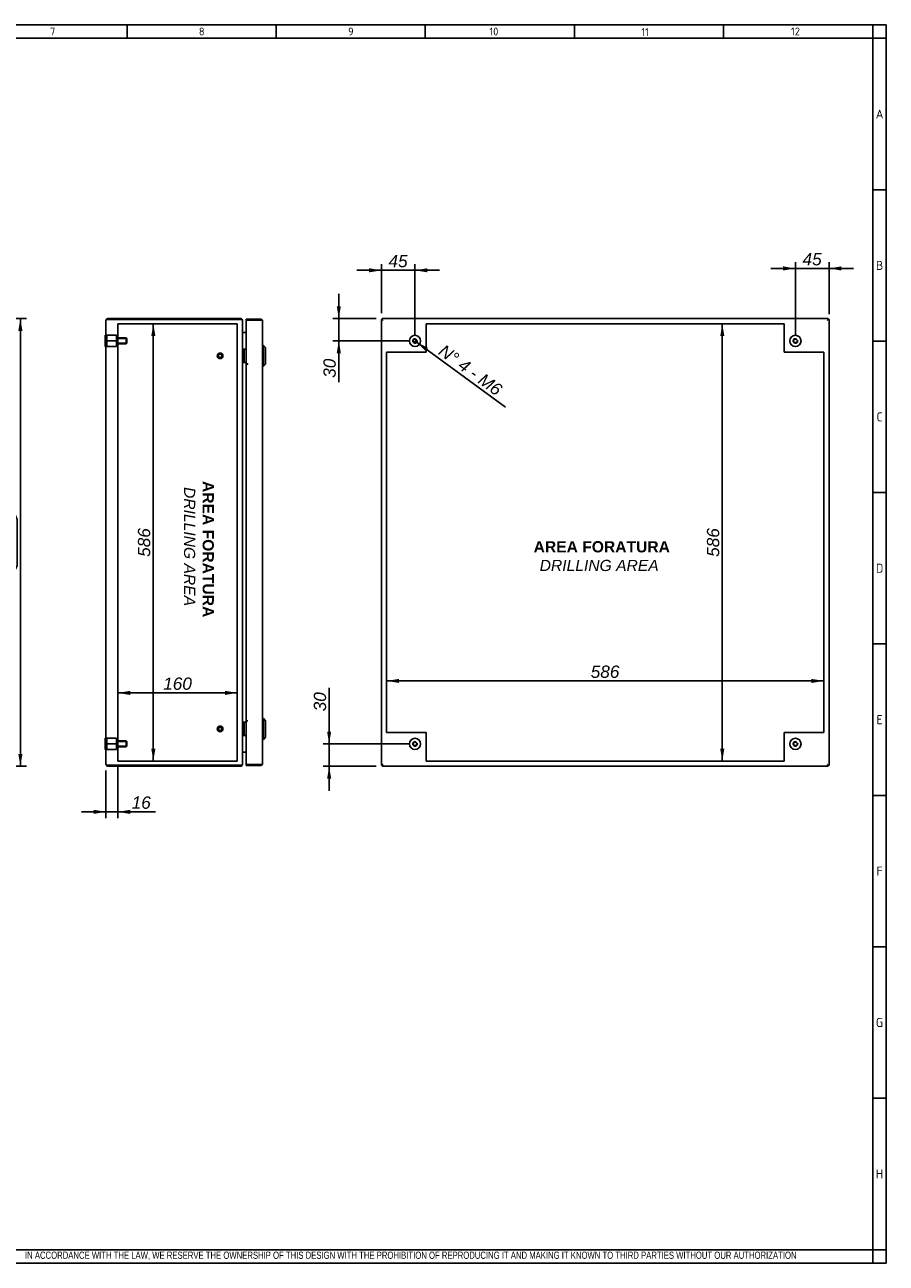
# Model space of a CAD drawing. Extents: x 6 to 412, y 11 to 288.
# Tile 3 of 3: x 220 to 412, y 11 to 288. Entities that reach past the tile are written whole.
import ezdxf
from ezdxf.enums import TextEntityAlignment as Align
from ezdxf.lldxf.tags import DXFTag

# ---------------------------------------------------------------- set-up
doc = ezdxf.new("R2010")
doc.units = 0
doc.layers.get('0').update_dxf_attribs({"linetype": 'CONTINUOUS'})
for name, color, linetype in [('_TRANSLATION', 7, 'CONTINUOUS'), ('AE00417_01', 7, 'CONTINUOUS'), ('AE00907_02', 7, 'CONTINUOUS'), ('C0000000', 7, 'CONTINUOUS'), ('C0000000_04', 7, 'CONTINUOUS'), ('C0000000_05', 7, 'CONTINUOUS'), ('C0000000_39', 7, 'CONTINUOUS'), ('C0000001_82', 7, 'CONTINUOUS'), ('DEFAULT', 7, 'CONTINUOUS'), ('SERRATURA_INF', 7, 'CONTINUOUS'), ('SERRATURA_SUP', 7, 'CONTINUOUS')]:
    doc.layers.add(name, color=color, linetype=linetype)
doc.styles.add('SEACAD_ARIAL', font='arial.ttf')
doc.styles.add('SEACAD_ARIALI', font='ariali.ttf')
tags = doc.linetypes.add('CENTER2', pattern=[28.575, 19.05, -3.175, 3.175, -3.175]).pattern_tags.tags
tags[10:11] = [DXFTag(74, 4), DXFTag(75, 0), DXFTag(340, '0'), DXFTag(46, 0.0), DXFTag(50, 0.0), DXFTag(44, 0.0), DXFTag(45, 0.0)]
tags[8:9] = [DXFTag(74, 4), DXFTag(75, 0), DXFTag(340, '0'), DXFTag(46, 0.0), DXFTag(50, 0.0), DXFTag(44, 0.0), DXFTag(45, 0.0)]
tags[6:7] = [DXFTag(74, 4), DXFTag(75, 0), DXFTag(340, '0'), DXFTag(46, 0.0), DXFTag(50, 0.0), DXFTag(44, 0.0), DXFTag(45, 0.0)]
tags[4:5] = [DXFTag(74, 4), DXFTag(75, 0), DXFTag(340, '0'), DXFTag(46, 0.0), DXFTag(50, 0.0), DXFTag(44, 0.0), DXFTag(45, 0.0)]
tags = doc.linetypes.add('HIDDEN2', pattern=[4.7625, 3.175, -1.5875]).pattern_tags.tags
tags[6:7] = [DXFTag(74, 4), DXFTag(75, 0), DXFTag(340, '0'), DXFTag(46, 0.0), DXFTag(50, 0.0), DXFTag(44, 0.0), DXFTag(45, 0.0)]
tags[4:5] = [DXFTag(74, 4), DXFTag(75, 0), DXFTag(340, '0'), DXFTag(46, 0.0), DXFTag(50, 0.0), DXFTag(44, 0.0), DXFTag(45, 0.0)]
doc.dimstyles.new('ISO', dxfattribs={"dimtxt": 2.75, "dimasz": 2.75, "dimexe": 1.375, "dimexo": 1.375, "dimgap": 0.6875, "dimtad": 1, "dimdec": 1, "dimlfac": 6, "dimtxsty": 'SEACAD_ARIAL', "dimsah": 1, "dimcen": 1.375, "dimadec": 1, "dimazin": 3, "dimtfac": 0.7, "dimtdec": 3, "dimtmove": 0, "dimatfit": 3})

# ---------------------------------------------------------------- blocks, each defined once
blk = doc.blocks.new('SE3')
at = {"layer": 'AE00417_01', "color": 7, "linetype": 'HIDDEN2'}
for centre, radius in [((263.27, 213.64), 0.625), ((263.27, 213.64), 0.5), ((263.27, 213.64), 0.417), ((263.27, 213.64), 0.375), ((263.27, 130.31), 0.625), ((263.27, 130.31), 0.5), ((263.27, 130.31), 0.417), ((263.27, 130.31), 0.375)]:
    blk.add_circle(centre, radius, dxfattribs=at)
for centre in [(263.27, 213.64), (263.27, 130.31)]:
    blk.add_arc(centre, 0.398, 75, 15, dxfattribs=at)
at = {"layer": 'AE00907_02', "color": 7, "linetype": 'CONTINUOUS'}
for p, q in [((238.8, 122.17), (238.78, 122.17)), ((245.43, 122.17), (238.8, 122.17)), ((245.43, 122.17), (238.8, 122.17)), ((245.46, 122.17), (245.43, 122.17))]:
    blk.add_line(p, q, dxfattribs=at)
at = {"layer": 'C0000000', "color": 7, "linetype": 'CONTINUOUS'}
for p, q in [((237.6, 215.72), (237.6, 218.22)), ((237.77, 218.22), (237.6, 218.22)), ((237.6, 215.72), (237.77, 215.72)), ((268.44, 215.14), (268.44, 215.14)), ((268.45, 215.14), (269.1, 215.14)), ((268.61, 214.97), (268.61, 212.31)), ((268.44, 212.14), (268.44, 212.14)), ((269.1, 212.14), (268.45, 212.14)), ((268.44, 131.81), (268.44, 131.81)), ((268.45, 131.81), (269.1, 131.81)), ((268.61, 131.64), (268.61, 128.97)), ((268.44, 128.81), (268.44, 128.81)), ((269.1, 128.81), (268.45, 128.81))]:
    blk.add_line(p, q, dxfattribs=at)
at = {"layer": 'C0000000', "color": 7, "linetype": 'HIDDEN2'}
for p, q in [((237.97, 218.22), (237.97, 216.97)), ((240.14, 218.22), (237.97, 218.22)), ((237.97, 216.97), (237.97, 215.72)), ((240.14, 216.97), (237.97, 216.97)), ((240.14, 218.22), (240.14, 216.97)), ((242.3, 217.64), (240.14, 217.64)), ((242.43, 217.51), (240.14, 217.51)), ((240.14, 216.97), (240.14, 215.72)), ((242.43, 216.44), (240.14, 216.44)), ((240.14, 216.31), (242.3, 216.31)), ((242.3, 217.64), (242.3, 216.31)), ((242.47, 217.47), (242.3, 217.64)), ((242.3, 216.31), (242.47, 216.47)), ((242.47, 216.47), (242.47, 217.47)), ((240.14, 215.72), (237.97, 215.72))]:
    blk.add_line(p, q, dxfattribs=at)
at = {"layer": 'C0000000', "color": 7, "linetype": 'CONTINUOUS'}
for centre, start, end in [((268.44, 214.97), 90, 180), ((268.44, 212.31), 180, 270), ((268.44, 131.64), 90, 180), ((268.44, 128.97), 180, 270)]:
    blk.add_arc(centre, 0.167, start, end, dxfattribs=at)
for points in [[(268.61, 214.97), (268.61, 215.14), (268.44, 215.14)], [(268.44, 212.14), (268.61, 212.14), (268.61, 212.31)], [(268.61, 131.64), (268.61, 131.81), (268.44, 131.81)], [(268.44, 128.81), (268.61, 128.81), (268.61, 128.97)]]:
    blk.add_rational_spline(points, [1, 0.707106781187, 1], degree=2, dxfattribs=at)
at = {"layer": 'C0000000_04', "color": 7, "linetype": 'HIDDEN2'}
for p, q in [((237.97, 128.22), (237.97, 126.97)), ((240.14, 128.22), (237.97, 128.22)), ((240.14, 128.22), (240.14, 126.97)), ((242.3, 127.64), (240.14, 127.64)), ((242.43, 127.51), (240.14, 127.51)), ((242.3, 127.64), (242.3, 126.31)), ((242.47, 127.47), (242.3, 127.64)), ((242.47, 126.47), (242.47, 127.47)), ((237.97, 126.97), (237.97, 125.72)), ((240.14, 126.97), (237.97, 126.97)), ((240.14, 125.72), (237.97, 125.72)), ((240.14, 126.97), (240.14, 125.72)), ((242.43, 126.44), (240.14, 126.44)), ((240.14, 126.31), (242.3, 126.31)), ((242.3, 126.31), (242.47, 126.47))]:
    blk.add_line(p, q, dxfattribs=at)
at = {"layer": 'C0000000_05', "color": 7, "linetype": 'CONTINUOUS'}
for p, q in [((237.6, 125.72), (237.6, 128.22)), ((237.77, 128.22), (237.6, 128.22)), ((237.6, 125.72), (237.77, 125.72))]:
    blk.add_line(p, q, dxfattribs=at)
at = {"layer": 'C0000000_39', "color": 7, "linetype": 'CONTINUOUS'}
for p, q in [((269.1, 221.81), (269.1, 221.61)), ((269.1, 221.81), (272.35, 221.81)), ((269.1, 221.61), (272.35, 221.61)), ((269.3, 221.57), (269.1, 221.57)), ((269.1, 221.57), (269.1, 211.84)), ((269.3, 221.61), (270.72, 221.61)), ((272.35, 221.57), (269.3, 221.57)), ((270.72, 221.61), (271.22, 221.61)), ((271.22, 221.61), (271.22, 221.57)), ((272.35, 221.81), (272.35, 221.61)), ((272.71, 221.61), (272.35, 221.61)), ((272.35, 221.57), (272.71, 221.57)), ((272.77, 221.39), (272.77, 122.56)), ((269.3, 211.84), (269.1, 211.84)), ((269.44, 211.81), (269.11, 211.81)), ((269.11, 211.81), (269.11, 132.14)), ((269.44, 211.84), (269.3, 211.84)), ((269.44, 211.84), (269.44, 211.81)), ((269.44, 211.81), (269.44, 211.81)), ((269.3, 132.11), (269.1, 132.11)), ((269.1, 132.11), (269.1, 122.37)), ((269.11, 132.14), (269.44, 132.14)), ((269.3, 132.11), (269.44, 132.11)), ((269.44, 132.14), (269.44, 132.14)), ((269.44, 132.14), (269.44, 132.11)), ((269.3, 122.37), (269.1, 122.37)), ((269.1, 122.14), (269.1, 122.34)), ((272.35, 122.34), (269.1, 122.34)), ((272.35, 122.14), (269.1, 122.14)), ((269.3, 122.37), (272.35, 122.37)), ((269.3, 122.34), (270.72, 122.34)), ((271.22, 122.34), (270.72, 122.34)), ((271.22, 122.37), (271.22, 122.34)), ((272.35, 122.37), (272.71, 122.37)), ((272.71, 122.34), (272.35, 122.34)), ((272.35, 122.14), (272.35, 122.34))]:
    blk.add_line(p, q, dxfattribs=at)
for centre, radius, start, end in [((269.3, 221.61), 0.2, 179.9047, 189.4813), ((269.3, 221.61), 0.000333, 90, 270), ((272.35, 221.39), 0.417, 31.3323, 90), ((272.35, 221.39), 0.217, 57.7958, 90), ((272.35, 221.39), 0.417, 0, 31.3323), ((269.3, 122.34), 0.2, 170.5187, 180.0953), ((269.3, 122.34), 0.000333, 90, 270), ((272.35, 122.56), 0.217, 270, 302.2042), ((272.35, 122.56), 0.417, 270, 328.6677), ((272.35, 122.56), 0.417, 328.6677, 360)]:
    blk.add_arc(centre, radius, start, end, dxfattribs=at)
for centre, start_param, end_param in [((272.35, 221.39), 3.141593, 3.688444), ((272.35, 122.56), 2.594742, 3.141593)]:
    blk.add_ellipse(centre, major_axis=(-0.417, 0), ratio=0.846154, start_param=start_param, end_param=end_param, dxfattribs=at)
at = {"layer": 'C0000001_82', "color": 7, "linetype": 'CONTINUOUS'}
for p, q in [((237.77, 122.39), (237.77, 221.56)), ((238.19, 221.77), (237.83, 221.77)), ((237.83, 221.77), (238.19, 221.77)), ((267.85, 221.97), (238.19, 221.97)), ((238.19, 221.77), (267.85, 221.77)), ((267.85, 221.77), (238.19, 221.77)), ((268.27, 122.39), (268.27, 221.56)), ((268.27, 221.56), (268.27, 221.56)), ((268.49, 218.84), (268.27, 218.84)), ((268.49, 218.84), (269.1, 218.84)), ((269.1, 218.84), (268.49, 218.84)), ((268.27, 125.11), (268.49, 125.11)), ((269.1, 125.11), (268.49, 125.11)), ((268.49, 125.11), (269.1, 125.11)), ((238.19, 122.18), (237.83, 122.18)), ((237.83, 122.17), (238.19, 122.17)), ((267.85, 122.18), (238.19, 122.18)), ((238.19, 122.17), (238.78, 122.17)), ((238.19, 121.97), (267.85, 121.97)), ((245.46, 122.17), (267.85, 122.17)), ((268.27, 122.39), (268.27, 122.39))]:
    blk.add_line(p, q, dxfattribs=at)
at = {"layer": 'C0000001_82', "color": 7, "linetype": 'CENTER2'}
for p, q in [((240.44, 220.81), (267.1, 220.81)), ((240.44, 123.14), (240.44, 220.81)), ((267.1, 220.81), (267.1, 123.14)), ((267.1, 123.14), (240.44, 123.14))]:
    blk.add_line(p, q, dxfattribs=at)
at = {"layer": 'C0000001_82', "color": 7, "linetype": 'CONTINUOUS'}
for centre, radius, start, end in [((238.19, 221.56), 0.417, 148.6677, 180), ((238.19, 221.56), 0.417, 90, 148.6677), ((267.85, 221.56), 0.417, 0, 90), ((267.85, 221.56), 0.217, 85.5749, 90), ((268.49, 219.06), 0.217, 180, 270), ((268.49, 124.89), 0.217, 90, 180), ((238.19, 122.39), 0.417, 180, 211.3323), ((238.19, 122.39), 0.417, 211.3323, 270), ((267.85, 122.39), 0.417, 270, 0), ((267.85, 122.39), 0.217, 270, 274.4251)]:
    blk.add_arc(centre, radius, start, end, dxfattribs=at)
for centre, major_axis, ratio, start_param, end_param in [((238.19, 221.56), (0.417, 0), 0.997824, 2.594742, 3.141593), ((267.85, 221.56), (-0.417, 0), 0.52, 3.141593, 4.712389), ((238.19, 122.39), (0.417, 0), 0.997824, 3.141593, 3.688444), ((267.85, 122.39), (0.417, 0), 0.52, 4.712389, 6.283185)]:
    blk.add_ellipse(centre, major_axis=major_axis, ratio=ratio, start_param=start_param, end_param=end_param, dxfattribs=at)
at = {"layer": 'SERRATURA_INF', "color": 7, "linetype": 'CONTINUOUS'}
for p, q in [((272.94, 132.64), (272.77, 132.64)), ((272.94, 127.97), (272.94, 132.64)), ((273.44, 132.14), (272.94, 132.64)), ((273.44, 132.14), (273.44, 128.47)), ((272.77, 127.97), (272.94, 127.97)), ((272.94, 127.97), (273.44, 128.47))]:
    blk.add_line(p, q, dxfattribs=at)
at = {"layer": 'SERRATURA_SUP', "color": 7, "linetype": 'CONTINUOUS'}
for p, q in [((272.94, 215.97), (272.77, 215.97)), ((272.94, 211.31), (272.94, 215.97)), ((273.44, 215.47), (272.94, 215.97)), ((273.44, 215.47), (273.44, 211.81)), ((272.77, 211.31), (272.94, 211.31)), ((272.94, 211.31), (273.44, 211.81))]:
    blk.add_line(p, q, dxfattribs=at)
blk = doc.blocks.new('SE4')
at = {"layer": 'AE00907_02', "color": 7, "linetype": 'CONTINUOUS'}
blk.add_line((399.11, 122.17), (399.11, 122.17), dxfattribs=at)
blk.add_line((399.11, 122.17), (399.11, 122.17), dxfattribs=at)
blk.add_line((399.11, 122.17), (399.11, 122.17), dxfattribs=at)
at = {"layer": 'C0000000', "color": 7, "linetype": 'CONTINUOUS'}
for radius in [1.25, 0.41]:
    blk.add_circle((391.81, 216.97), radius, dxfattribs=at)
blk.add_arc((391.81, 216.97), 0.5, 75, 15, dxfattribs=at)
at = {"layer": 'C0000000_05', "color": 7, "linetype": 'CONTINUOUS'}
for centre, radius in [((306.81, 216.97), 1.25), ((306.81, 216.97), 0.41), ((306.81, 126.97), 1.25), ((306.81, 126.97), 0.41), ((391.81, 126.97), 1.25), ((391.81, 126.97), 0.41)]:
    blk.add_circle(centre, radius, dxfattribs=at)
for centre in [(306.81, 216.97), (306.81, 126.97), (391.81, 126.97)]:
    blk.add_arc(centre, 0.5, 75, 15, dxfattribs=at)
at = {"layer": 'C0000000_39', "color": 7, "linetype": 'CONTINUOUS'}
for p, q in [((299.38, 221.81), (299.38, 221.77)), ((299.51, 221.81), (299.38, 221.81)), ((299.68, 221.61), (299.68, 221.61)), ((299.71, 221.57), (299.71, 221.57)), ((398.91, 221.57), (398.91, 221.57)), ((398.94, 221.61), (398.94, 221.61)), ((399.24, 221.81), (399.11, 221.81)), ((399.24, 221.81), (399.24, 221.77)), ((399.31, 221.57), (399.31, 221.57)), ((399.31, 211.84), (399.31, 221.57)), ((399.31, 211.84), (399.31, 211.84)), ((399.31, 211.84), (399.31, 211.81)), ((399.31, 211.81), (399.31, 132.14)), ((399.31, 211.81), (399.31, 211.81)), ((399.31, 132.14), (399.31, 132.14)), ((399.31, 132.14), (399.31, 132.11)), ((399.31, 122.37), (399.31, 132.11)), ((399.31, 132.11), (399.31, 132.11)), ((299.38, 122.14), (299.38, 122.18)), ((299.38, 122.14), (299.51, 122.14)), ((299.68, 122.34), (299.68, 122.34)), ((299.71, 122.38), (299.71, 122.38)), ((398.91, 122.38), (398.91, 122.38)), ((398.94, 122.34), (398.94, 122.34)), ((399.11, 122.14), (399.24, 122.14)), ((399.24, 122.14), (399.24, 122.18)), ((399.31, 122.37), (399.31, 122.37))]:
    blk.add_line(p, q, dxfattribs=at)
at = {"layer": 'C0000001_82', "color": 7, "linetype": 'CONTINUOUS'}
for p, q in [((299.31, 221.77), (299.31, 122.18)), ((299.31, 221.77), (299.51, 221.77)), ((299.51, 221.97), (299.51, 221.77)), ((399.11, 221.97), (299.51, 221.97)), ((299.51, 221.77), (299.73, 221.56)), ((299.51, 221.77), (299.73, 221.56)), ((399.11, 221.77), (398.89, 221.56)), ((399.11, 221.77), (398.89, 221.56)), ((399.11, 221.97), (399.11, 221.77)), ((399.31, 221.77), (399.11, 221.77)), ((399.31, 122.18), (399.31, 221.77)), ((299.31, 122.18), (299.51, 122.18)), ((299.51, 122.17), (299.73, 122.39)), ((299.51, 122.18), (299.73, 122.39)), ((299.51, 121.97), (299.51, 122.17)), ((299.51, 121.97), (399.11, 121.97)), ((399.11, 122.18), (398.89, 122.39)), ((399.11, 122.17), (398.89, 122.39)), ((399.31, 122.18), (399.11, 122.18)), ((399.11, 121.97), (399.11, 122.17))]:
    blk.add_line(p, q, dxfattribs=at)
at = {"layer": 'C0000001_82', "color": 7, "linetype": 'CENTER2'}
for p, q in [((389.31, 220.81), (309.31, 220.81)), ((309.31, 220.81), (309.31, 214.47)), ((389.31, 214.47), (389.31, 220.81)), ((309.31, 214.47), (300.48, 214.47)), ((300.48, 214.47), (300.48, 129.47)), ((398.14, 214.47), (389.31, 214.47)), ((398.14, 129.47), (398.14, 214.47)), ((300.48, 129.47), (309.31, 129.47)), ((309.31, 129.47), (309.31, 123.14)), ((389.31, 123.14), (389.31, 129.47)), ((389.31, 129.47), (398.14, 129.47)), ((309.31, 123.14), (389.31, 123.14))]:
    blk.add_line(p, q, dxfattribs=at)
blk = doc.blocks.new('DMBLK156')
at = {"layer": '_TRANSLATION', "linetype": 'CONTINUOUS'}
for points in [[(243.19, 138.81), (240.44, 138.35), (243.19, 137.89)], [(264.35, 138.81), (264.35, 137.89), (267.1, 138.35)]]:
    blk.add_hatch(color=7, dxfattribs=at).paths.add_polyline_path(points)
at = {"layer": '_TRANSLATION', "color": 7, "linetype": 'CONTINUOUS'}
blk.add_line((240.44, 138.35), (267.1, 138.35), dxfattribs=at)
at = {"layer": '_TRANSLATION', "color": 7, "linetype": 'CONTINUOUS', "style": 'SEACAD_ARIALI'}
blk.add_text('160', height=2.75, dxfattribs=at).set_placement((250.56, 141.79), align=Align.TOP_LEFT)
blk = doc.blocks.new('DMBLK157')
at = {"layer": '_TRANSLATION', "linetype": 'CONTINUOUS'}
for points in [[(248.81, 218.06), (248.35, 220.81), (247.89, 218.06)], [(248.81, 125.89), (247.89, 125.89), (248.35, 123.14)]]:
    blk.add_hatch(color=7, dxfattribs=at).paths.add_polyline_path(points)
at = {"layer": '_TRANSLATION', "color": 7, "linetype": 'CONTINUOUS'}
blk.add_line((248.35, 123.14), (248.35, 220.81), dxfattribs=at)
at = {"layer": '_TRANSLATION', "color": 7, "linetype": 'CONTINUOUS', "style": 'SEACAD_ARIALI'}
blk.add_text('586', height=2.75, rotation=90, dxfattribs=at).set_placement((244.91, 168.74), align=Align.TOP_LEFT)
blk = doc.blocks.new('DMBLK158')
at = {"layer": '_TRANSLATION', "linetype": 'CONTINUOUS'}
for points in [[(235.02, 111.32), (237.77, 111.78), (235.02, 112.24)], [(243.19, 111.32), (243.19, 112.24), (240.44, 111.78)]]:
    blk.add_hatch(color=7, dxfattribs=at).paths.add_polyline_path(points)
at = {"layer": '_TRANSLATION', "color": 7, "linetype": 'CONTINUOUS'}
for p, q in [((240.44, 121.77), (240.44, 110.4)), ((237.77, 121.02), (237.77, 110.4)), ((232.27, 111.78), (248.81, 111.78))]:
    blk.add_line(p, q, dxfattribs=at)
at = {"layer": '_TRANSLATION', "color": 7, "linetype": 'CONTINUOUS', "style": 'SEACAD_ARIALI'}
blk.add_text('16', height=2.75, dxfattribs=at).set_placement((243.51, 115.22), align=Align.TOP_LEFT)
blk = doc.blocks.new('DMBLK159')
at = {"layer": '_TRANSLATION', "linetype": 'CONTINUOUS'}
for points in [[(303.23, 141.48), (300.48, 141.03), (303.23, 140.57)], [(395.39, 141.48), (395.39, 140.57), (398.14, 141.03)]]:
    blk.add_hatch(color=7, dxfattribs=at).paths.add_polyline_path(points)
at = {"layer": '_TRANSLATION', "color": 7, "linetype": 'CONTINUOUS'}
blk.add_line((300.48, 141.03), (398.14, 141.03), dxfattribs=at)
at = {"layer": '_TRANSLATION', "color": 7, "linetype": 'CONTINUOUS', "style": 'SEACAD_ARIALI'}
blk.add_text('586', height=2.75, dxfattribs=at).set_placement((346.07, 144.46), align=Align.TOP_LEFT)
blk = doc.blocks.new('DMBLK160')
at = {"layer": '_TRANSLATION', "linetype": 'CONTINUOUS'}
for points in [[(375.01, 218.06), (375.92, 218.06), (375.46, 220.81)], [(375.01, 125.89), (375.46, 123.14), (375.92, 125.89)]]:
    blk.add_hatch(color=7, dxfattribs=at).paths.add_polyline_path(points)
at = {"layer": '_TRANSLATION', "color": 7, "linetype": 'CONTINUOUS'}
blk.add_line((375.46, 123.14), (375.46, 220.81), dxfattribs=at)
at = {"layer": '_TRANSLATION', "color": 7, "linetype": 'CONTINUOUS', "style": 'SEACAD_ARIALI'}
blk.add_text('586', height=2.75, rotation=90, dxfattribs=at).set_placement((372.03, 168.74), align=Align.TOP_LEFT)
blk = doc.blocks.new('DMBLK161')
at = {"layer": '_TRANSLATION', "linetype": 'CONTINUOUS'}
for points in [[(296.56, 233.2), (296.56, 232.29), (299.31, 232.74)], [(309.56, 233.2), (306.81, 232.74), (309.56, 232.29)]]:
    blk.add_hatch(color=7, dxfattribs=at).paths.add_polyline_path(points)
at = {"layer": '_TRANSLATION', "color": 7, "linetype": 'CONTINUOUS'}
for p, q in [((293.81, 232.74), (312.31, 232.74)), ((299.31, 223.15), (299.31, 234.12)), ((306.81, 218.35), (306.81, 234.12))]:
    blk.add_line(p, q, dxfattribs=at)
at = {"layer": '_TRANSLATION', "color": 7, "linetype": 'CONTINUOUS', "style": 'SEACAD_ARIALI'}
blk.add_text('45', height=2.75, dxfattribs=at).set_placement((300.89, 236.18), align=Align.TOP_LEFT)
blk = doc.blocks.new('DMBLK162')
at = {"layer": '_TRANSLATION', "linetype": 'CONTINUOUS'}
for points in [[(389.06, 233.62), (389.06, 232.7), (391.81, 233.16)], [(402.06, 233.62), (399.31, 233.16), (402.06, 232.7)]]:
    blk.add_hatch(color=7, dxfattribs=at).paths.add_polyline_path(points)
at = {"layer": '_TRANSLATION', "color": 7, "linetype": 'CONTINUOUS'}
for p, q in [((404.81, 233.16), (386.31, 233.16)), ((391.81, 218.35), (391.81, 234.53)), ((399.31, 222.95), (399.31, 234.53))]:
    blk.add_line(p, q, dxfattribs=at)
at = {"layer": '_TRANSLATION', "color": 7, "linetype": 'CONTINUOUS', "style": 'SEACAD_ARIALI'}
blk.add_text('45', height=2.75, dxfattribs=at).set_placement((393.39, 236.6), align=Align.TOP_LEFT)
blk = doc.blocks.new('DMBLK163')
at = {"layer": '_TRANSLATION', "linetype": 'CONTINUOUS'}
for points in [[(289.33, 224.72), (289.79, 221.97), (290.25, 224.72)], [(289.33, 214.22), (290.25, 214.22), (289.79, 216.97)]]:
    blk.add_hatch(color=7, dxfattribs=at).paths.add_polyline_path(points)
at = {"layer": '_TRANSLATION', "color": 7, "linetype": 'CONTINUOUS'}
for p, q in [((289.79, 227.47), (289.79, 207.77)), ((298.13, 221.97), (288.42, 221.97)), ((305.43, 216.97), (288.42, 216.97))]:
    blk.add_line(p, q, dxfattribs=at)
at = {"layer": '_TRANSLATION', "color": 7, "linetype": 'CONTINUOUS', "style": 'SEACAD_ARIALI'}
blk.add_text('30', height=2.75, rotation=90, dxfattribs=at).set_placement((286.35, 208.73), align=Align.TOP_LEFT)
blk = doc.blocks.new('DMBLK164')
at = {"layer": '_TRANSLATION', "linetype": 'CONTINUOUS'}
for points in [[(287.18, 129.72), (287.63, 126.97), (288.09, 129.72)], [(287.18, 119.22), (288.09, 119.22), (287.63, 121.97)]]:
    blk.add_hatch(color=7, dxfattribs=at).paths.add_polyline_path(points)
at = {"layer": '_TRANSLATION', "color": 7, "linetype": 'CONTINUOUS'}
for p, q in [((287.63, 116.47), (287.63, 139.47)), ((305.43, 126.97), (286.26, 126.97)), ((298.13, 121.97), (286.26, 121.97))]:
    blk.add_line(p, q, dxfattribs=at)
at = {"layer": '_TRANSLATION', "color": 7, "linetype": 'CONTINUOUS', "style": 'SEACAD_ARIALI'}
blk.add_text('30', height=2.75, rotation=90, dxfattribs=at).set_placement((284.2, 134.23), align=Align.TOP_LEFT)
blk = doc.blocks.new('DMBLK165')
at = {"layer": '_TRANSLATION', "linetype": 'CONTINUOUS'}
for points in [[(219.11, 219.22), (218.65, 221.97), (218.19, 219.22)], [(219.11, 124.72), (218.19, 124.72), (218.65, 121.97)]]:
    blk.add_hatch(color=7, dxfattribs=at).paths.add_polyline_path(points)
at = {"layer": '_TRANSLATION', "color": 7, "linetype": 'CONTINUOUS'}
for p, q in [((205.31, 221.97), (220.03, 221.97)), ((218.65, 221.97), (218.65, 121.97)), ((212.46, 176.56), (212.46, 167.39)), ((217.96, 167.39), (217.96, 176.56)), ((205.31, 121.97), (220.03, 121.97))]:
    blk.add_line(p, q, dxfattribs=at)
for centre, start, end in [((215.21, 176.56), 0, 180), ((215.21, 167.39), 180, 0)]:
    blk.add_arc(centre, 2.75, start, end, dxfattribs=at)
at = {"layer": '_TRANSLATION', "color": 7, "linetype": 'CONTINUOUS', "style": 'SEACAD_ARIALI'}
blk.add_text('600', height=2.75, rotation=90, dxfattribs=at).set_placement((213.84, 168.77), align=Align.TOP_LEFT)
blk = doc.blocks.new('DMBLK168')
at = {"layer": '_TRANSLATION', "linetype": 'CONTINUOUS'}
blk.add_hatch(color=7, dxfattribs=at).paths.add_polyline_path([(309.7, 215.43), (307.21, 216.68), (309.16, 214.69)])
at = {"layer": '_TRANSLATION', "color": 7, "linetype": 'CONTINUOUS'}
blk.add_line((306.81, 216.97), (327.04, 202.21), dxfattribs=at)
at = {"layer": '_TRANSLATION', "color": 7, "linetype": 'CONTINUOUS', "style": 'SEACAD_ARIALI'}
blk.add_text('N° 4 - M6', height=2.75, rotation=323.872, dxfattribs=at).set_placement((313.45, 216.38), align=Align.TOP_LEFT)

msp = doc.modelspace()

# ---------------------------------------------------------------- linework, layer by layer
at = {"color": 7, "linetype": 'CONTINUOUS'}
for p, q in [((412.092, 287.588), (6.234, 287.588)), ((242.48, 287.588), (242.48, 284.56)), ((275.797, 287.588), (275.797, 284.56)), ((309.113, 287.588), (309.113, 284.56)), ((342.43, 287.588), (342.43, 284.56)), ((375.747, 287.588), (375.747, 284.56)), ((412.092, 10.959), (412.092, 287.588)), ((412.092, 250.738), (409.063, 250.738)), ((412.092, 216.917), (409.063, 216.917)), ((412.092, 183.095), (409.063, 183.095)), ((412.092, 149.274), (409.063, 149.274)), ((412.092, 115.452), (409.063, 115.452)), ((412.092, 81.631), (409.063, 81.631)), ((412.092, 47.809), (409.063, 47.809)), ((6.234, 10.959), (412.092, 10.959))]:
    msp.add_line(p, q, dxfattribs=at)
at = {"layer": 'DEFAULT', "color": 7, "linetype": 'CONTINUOUS'}
for p, q in [((409.063, 10.959), (409.063, 287.588)), ((412.092, 284.56), (6.234, 284.56)), ((6.234, 13.988), (412.092, 13.988))]:
    msp.add_line(p, q, dxfattribs=at)

# ---------------------------------------------------------------- block references
at = {"layer": '_TRANSLATION'}
for name in ['SE3', 'SE4']:
    msp.add_blockref(name, (0, 0), dxfattribs=at)

# ---------------------------------------------------------------- texts
for s, insert, char_height, width, attachment_point in [('{\\fSolid Edge ANSI|b0||i0||c0|p34;\\C7;\\H1.766793;\\W1.;7}', (225.852, 285.196), 1.76679, 1.98765, 8), ('{\\fSolid Edge ANSI|b0||i0||c0|p34;\\C7;\\H1.766793;\\W1.;8}', (259.168, 285.196), 1.76679, 1.98765, 8), ('{\\fSolid Edge ANSI|b0||i0||c0|p34;\\C7;\\H1.766793;\\W1.;9}', (292.485, 285.196), 1.76679, 1.98765, 8), ('{\\fSolid Edge ANSI|b0||i0||c0|p34;\\C7;\\H1.766793;\\W1.;10}', (324.438, 285.196), 1.76679, 11.1986, 8), ('{\\fSolid Edge ANSI|b0||i0||c0|p34;\\C7;\\H1.766793;\\W1.;11}', (358.218, 285.073), 1.76679, 10.09104, 8), ('{\\fSolid Edge ANSI|b0||i0||c0|p34;\\C7;\\H1.766793;\\W1.;12}', (391.814, 285.196), 1.76679, 8.86043, 8), ('{\\fSolid Edge ANSI|b0||i0||c0|p34;\\C7;\\H2.019192;\\W1.;A}', (410.612, 266.645), 2.01919, 2.2716, 8), ('{\\fSolid Edge ANSI|b0||i0||c0|p34;\\C7;\\H2.019192;\\W1.;B}', (410.616, 232.824), 2.01919, 2.524, 8), ('{\\fSolid Edge ANSI|b0||i0||c0|p34;\\C7;\\H2.019192;\\W1.;C}', (410.614, 199.002), 2.01919, 2.3978, 8), ('{\\fSolid Edge ANSI|b0||i0||c0|p34;\\C7;\\H2.019192;\\W1.;D}', (410.616, 165.181), 2.01919, 2.524, 8), ('{\\fSolid Edge ANSI|b0||i0||c0|p34;\\C7;\\H2.019192;\\W1.;E}', (410.614, 131.359), 2.01919, 2.3978, 8), ('{\\fSolid Edge ANSI|b0||i0||c0|p34;\\C7;\\H2.019192;\\W1.;F}', (410.612, 97.538), 2.01919, 2.2716, 8), ('{\\fSolid Edge ANSI|b0||i0||c0|p34;\\C7;\\H2.019192;\\W1.;G}', (410.586, 63.716), 2.01919, 2.5871, 8), ('{\\fSolid Edge ANSI|b0||i0||c0|p34;\\C7;\\H2.019192;\\W1.;H}', (410.588, 29.895), 2.01919, 2.7133, 8), ('{\\fArial Narrow|b0||i0||c0|p34;\\C7;\\H1.6;\\W0.94;IN ACCORDANCE WITH THE LAW, WE RESERVE THE OWNERSHIP OF THIS DESIGN WITH THE PROHIBITION OF REPRODUCING IT AND MAKING IT KNOWN TO THIRD PARTIES WITHOUT OUR AUTHORIZATION}', (219.688, 11.652), 1.6, 181.99571, 7)]:
    msp.add_mtext(s, dxfattribs=dict(insert=insert, char_height=char_height, width=width, attachment_point=attachment_point))
at = {"layer": '_TRANSLATION', "insert": (258.52, 171.04), "char_height": 3, "width": 34.96354, "attachment_point": 5, "rotation": 270}
msp.add_mtext('{\\fArial|b0||i0||c0|p34;\\C7;\\H3.;\\W1.; }{\\fArial|b1||i0||c0|p34;\\C7;\\H2.5;\\W1.;AREA FORATURA \\P}{\\fArial|b0||i1||c0|p34;\\C7;\\H2.5;\\W1.;DRILLING AREA}', dxfattribs=at)
at = {"layer": '_TRANSLATION', "insert": (347.957, 168.887), "char_height": 3, "width": 34.96354, "attachment_point": 5}
msp.add_mtext('{\\fArial|b0||i0||c0|p34;\\C7;\\H3.;\\W1.; }{\\fArial|b1||i0||c0|p34;\\C7;\\H2.5;\\W1.;AREA FORATURA \\P}{\\fArial|b0||i1||c0|p34;\\C7;\\H2.5;\\W1.;DRILLING AREA}', dxfattribs=at)

# ---------------------------------------------------------------- dimensions: what is measured, and where the dimension line sits
at = {"layer": '_TRANSLATION', "color": 7, "linetype": 'CONTINUOUS'}
for base, p1, p2, picture, middle in [((306.809, 232.744), (299.309, 221.774), (306.809, 216.975), 'DMBLK161', (303.059, 232.744)), ((391.809, 233.159), (399.309, 221.575), (391.809, 216.975), 'DMBLK162', (395.559, 233.159)), ((240.438, 111.779), (237.771, 122.392), (240.438, 123.142), 'DMBLK158', (242.548, 111.779))]:
    dim = msp.add_linear_dim(base=base, p1=p1, p2=p2, text='\\A1;<>', dimstyle='ISO', dxfattribs=at)
    dim.commit()
    dim.dimension.update_dxf_attribs({"geometry": picture, "text_midpoint": middle, "dimtype": 160})
for base, p1, p2, angle, picture, middle, dimtype in [((289.791, 216.975), (299.509, 221.975), (306.809, 216.975), 90, 'DMBLK163', (289.791, 213.971), 160), ((218.651, 221.975), (203.934, 221.975), (203.934, 121.975), 270, 'DMBLK165', (218.651, 171.975), 161), ((248.348, 123.142), (240.438, 123.142), (240.438, 220.808), 90, 'DMBLK157', (248.348, 171.975), 161), ((375.464, 123.142), (389.309, 123.142), (389.309, 220.808), 90, 'DMBLK160', (375.464, 171.975), 161), ((300.475, 141.025), (300.475, 129.475), (398.142, 129.475), 0, 'DMBLK159', (349.309, 141.025), 161), ((240.438, 138.352), (240.438, 123.142), (267.105, 123.142), 0, 'DMBLK156', (253.771, 138.352), 161), ((287.634, 126.975), (299.509, 121.975), (306.809, 126.975), 90, 'DMBLK164', (287.634, 133.272), 160)]:
    dim = msp.add_linear_dim(base=base, p1=p1, p2=p2, angle=angle, text='\\A1;<>', dimstyle='ISO', dxfattribs=at)
    dim.commit()
    dim.dimension.update_dxf_attribs({"geometry": picture, "text_midpoint": middle, "dimtype": dimtype})
dim = msp.add_radius_dim(center=(306.809, 216.975), mpoint=(307.213, 216.68), text='\\A1;N° 4 - M6 {}', dimstyle='ISO', override={"dimtolj": 1}, dxfattribs=at)
dim.commit()
dim.dimension.update_dxf_attribs({"geometry": 'DMBLK168', "text_midpoint": (310.648, 214.172), "dimtype": 164})

doc.saveas('drawing.dxf')
